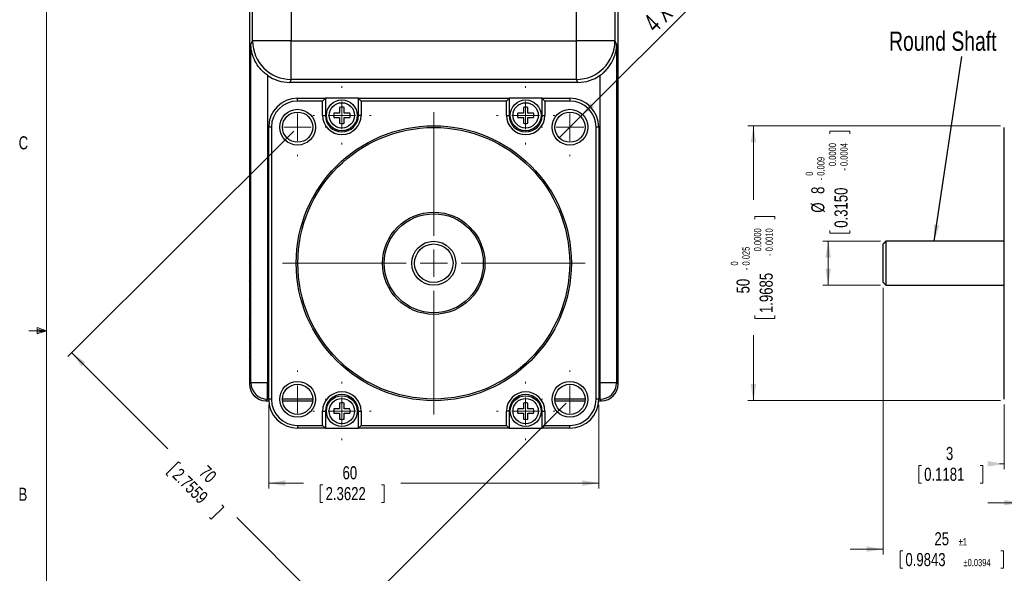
# Model space of a CAD drawing. Header units: millimetres. Extents: x 11 to 421, y 5 to 275.
# Tile 4 of 8: x 11 to 190, y 96 to 197. Entities that reach past the tile are written whole.
import ezdxf

# ---------------------------------------------------------------- set-up
doc = ezdxf.new("R2010")
doc.units = ezdxf.units.MM
doc.styles.add('SLDTEXTSTYLE0', font='TXT', dxfattribs={"width": 0.75})
doc.styles.add('SLDTEXTSTYLE3', font='TXT', dxfattribs={"width": 0.666667})
doc.dimstyles.new('SLDDIMSTYLE1', dxfattribs={"dimtxt": 2.38125, "dimasz": 3, "dimexe": 0, "dimexo": 0.0625, "dimgap": 0.595313, "dimtad": 0, "dimrnd": 1e-09, "dimzin": 12, "dimdsep": 46, "dimtxsty": 'SLDTEXTSTYLE0', "dimsah": 1, "dimcen": 0.09, "dimadec": 0, "dimazin": 0, "dimtfac": 1, "dimtofl": 0, "dimtmove": 0, "dimatfit": 3, "dimfxl": 1, "dimtolj": 1, "dimtzin": 12, "dimarcsym": 0})
doc.dimstyles.new('SLDDIMSTYLE2', dxfattribs={"dimtxt": 3.5, "dimasz": 3, "dimexe": 0, "dimexo": 0.0625, "dimgap": 0.875, "dimtad": 2, "dimrnd": 1e-09, "dimzin": 4, "dimdsep": 46, "dimtxsty": 'SLDTEXTSTYLE0', "dimsah": 1, "dimcen": 0.09, "dimadec": 0, "dimazin": 0, "dimtfac": 1, "dimtmove": 0, "dimatfit": 3, "dimfxl": 1, "dimtolj": 1, "dimtzin": 12, "dimarcsym": 0})
doc.dimstyles.new('SLDDIMSTYLE3', dxfattribs={"dimtxt": 2.38125, "dimasz": 3, "dimexe": 0, "dimexo": 0.0625, "dimgap": 0.595313, "dimtad": 0, "dimdec": 3, "dimrnd": 1e-09, "dimzin": 12, "dimdsep": 46, "dimtxsty": 'SLDTEXTSTYLE0', "dimsah": 1, "dimcen": 0.09, "dimadec": 0, "dimazin": 0, "dimtol": 1, "dimtm": 0.009, "dimtfac": 1.8, "dimtdec": 3, "dimtofl": 0, "dimtmove": 0, "dimatfit": 3, "dimfxl": 1, "dimtolj": 1, "dimtzin": 0, "dimarcsym": 0})
doc.dimstyles.new('SLDDIMSTYLE4', dxfattribs={"dimtxt": 2.38125, "dimasz": 3, "dimexe": 0, "dimexo": 0.0625, "dimgap": 0.595313, "dimtad": 0, "dimrnd": 1e-09, "dimzin": 12, "dimdsep": 46, "dimtxsty": 'SLDTEXTSTYLE0', "dimsah": 1, "dimcen": 0.09, "dimadec": 0, "dimazin": 0, "dimtfac": 1, "dimtofl": 0, "dimtmove": 0, "dimatfit": 3, "dimfxl": 1, "dimtolj": 1, "dimtzin": 12, "dimarcsym": 0})
doc.dimstyles.new('SLDDIMSTYLE5', dxfattribs={"dimtxt": 2.38125, "dimasz": 3, "dimexe": 0, "dimexo": 0.0625, "dimgap": 0.595313, "dimtad": 0, "dimdec": 1, "dimrnd": 1e-09, "dimzin": 12, "dimdsep": 46, "dimtxsty": 'SLDTEXTSTYLE0', "dimsah": 1, "dimcen": 0.09, "dimadec": 0, "dimazin": 0, "dimtol": 1, "dimtp": 1, "dimtm": 1, "dimtfac": 1, "dimtdec": 0, "dimtofl": 0, "dimtmove": 0, "dimatfit": 3, "dimfxl": 1, "dimtolj": 1, "dimarcsym": 0})
doc.dimstyles.new('SLDDIMSTYLE7', dxfattribs={"dimtxt": 2.38125, "dimasz": 3, "dimexe": 0, "dimexo": 0.0625, "dimgap": 0.595313, "dimtad": 0, "dimdec": 3, "dimrnd": 1e-09, "dimzin": 12, "dimdsep": 46, "dimtxsty": 'SLDTEXTSTYLE0', "dimsah": 1, "dimcen": 0.09, "dimadec": 0, "dimazin": 0, "dimtol": 1, "dimtm": 0.025, "dimtfac": 0.555556, "dimtdec": 3, "dimtofl": 0, "dimtmove": 0, "dimatfit": 3, "dimfxl": 1, "dimtolj": 1, "dimtzin": 0, "dimarcsym": 0})
doc.dimstyles.new('SLDDIMSTYLE8', dxfattribs={"dimtxt": 0, "dimasz": 3, "dimexe": 0, "dimexo": 0.0625, "dimgap": 0, "dimtad": 0, "dimtih": 1, "dimtoh": 1, "dimdec": 0, "dimrnd": 1e-09, "dimzin": 0, "dimdsep": 46, "dimtxsty": 'Standard', "dimsah": 1, "dimcen": 0.09, "dimadec": 0, "dimazin": 0, "dimtfac": 3, "dimtdec": 0, "dimtofl": 0, "dimtmove": 0, "dimatfit": 3, "dimfxl": 1, "dimtolj": 1, "dimtzin": 0, "dimarcsym": 0})

# ---------------------------------------------------------------- blocks, each defined once
blk = doc.blocks.new('*D5')
at = {"color": 7, "linetype": 'Continuous', "lineweight": 0}
for p, q in [((56.29, 126.68), (56.29, 111.43)), ((116.29, 126.68), (116.29, 111.43)), ((56.29, 112.43), (62.63, 112.43)), ((65.67, 112.14), (65.67, 108.93)), ((65.67, 112.14), (66.15, 112.14)), ((77.27, 112.14), (76.79, 112.14)), ((77.27, 112.14), (77.27, 108.93)), ((116.29, 112.43), (80.31, 112.43)), ((65.67, 108.93), (66.15, 108.93)), ((77.27, 108.93), (76.79, 108.93))]:
    blk.add_line(p, q, dxfattribs=at)
for points in [[(56.29, 112.43), (59.29, 111.93), (59.29, 112.93)], [(116.29, 112.43), (113.29, 112.93), (113.29, 111.93)]]:
    blk.add_solid(points, dxfattribs=at)
at = {"color": 7, "linetype": 'Continuous', "lineweight": 0, "char_height": 2.381, "attachment_point": 1, "style": 'SLDTEXTSTYLE0'}
for s, insert in [('60', (69.71, 115.5)), ('2.3622', (66.63, 111.71))]:
    blk.add_mtext(s, dxfattribs=dict(at, insert=insert))
blk = doc.blocks.new('*D6')
at = {"color": 7, "linetype": 'Continuous', "lineweight": 0}
for p, q in [((60.83, 176.47), (19.8, 135.44)), ((20.51, 136.15), (37.98, 118.68)), ((110.33, 126.97), (69.3, 85.94)), ((39.92, 116.33), (37.65, 114.06)), ((39.92, 116.33), (40.27, 115.99)), ((37.65, 114.06), (37.99, 113.71)), ((48.13, 108.12), (45.86, 105.85)), ((48.13, 108.12), (47.79, 108.46)), ((45.86, 105.85), (45.52, 106.19)), ((70.01, 86.65), (50.48, 106.18))]:
    blk.add_line(p, q, dxfattribs=at)
for points in [[(20.51, 136.15), (22.28, 133.67), (22.98, 134.38)], [(70.01, 86.65), (68.24, 89.12), (67.53, 88.42)]]:
    blk.add_solid(points, dxfattribs=at)
at = {"color": 7, "linetype": 'Continuous', "lineweight": 0, "char_height": 2.381, "attachment_point": 1, "rotation": 315, "style": 'SLDTEXTSTYLE0'}
for s, insert in [('2.7559', (40.3, 115.34)), ('70', (45.15, 115.84))]:
    blk.add_mtext(s, dxfattribs=dict(at, insert=insert))
blk = doc.blocks.new('*D7')
at = {"color": 7, "linetype": 'Continuous', "lineweight": 0}
for q in [(161.41, 227.55), (109.09, 175.23)]:
    blk.add_line((112.98, 179.12), q, dxfattribs=at)
blk.add_solid([(112.98, 179.12), (115.45, 180.89), (114.75, 181.59)], dxfattribs=at)
at = {"color": 7, "linetype": 'Continuous', "lineweight": 0, "char_height": 3.5, "attachment_point": 1, "rotation": 45}
for s, insert, style in [(' THRU HOLE', (139.03, 211.55), 'SLDTEXTSTYLE0'), ('5.50', (132.63, 205.15), 'SLDTEXTSTYLE0'), ('%%c', (128.9, 201.42), 'SLDTEXTSTYLE0'), ('4 X', (124.11, 196.7), 'SLDTEXTSTYLE3')]:
    blk.add_mtext(s, dxfattribs=dict(at, insert=insert, style=style))
blk = doc.blocks.new('SW_CENTERMARKSYMBOL_0')
at = {"color": 0, "linetype": 'Continuous', "lineweight": 0}
for p, q in [((0, 5), (0, 27.5)), ((0, 0), (0, 2.5)), ((-5, 0), (-27.5, 0)), ((0, 0), (-2.5, 0)), ((0, 0), (0, -2.5)), ((0, 0), (2.5, 0)), ((5, 0), (27.5, 0)), ((0, -5), (0, -27.5))]:
    blk.add_line(p, q, dxfattribs=at)
blk = doc.blocks.new('SW_CENTERMARKSYMBOL_1')
at = {"color": 0, "linetype": 'Continuous', "lineweight": 0}
for p, q in [((0, 5), (0, 5.25)), ((0, 0), (0, 2.5)), ((-5, 0), (-5.25, 0)), ((0, 0), (-2.5, 0)), ((0, 0), (0, -2.5)), ((0, 0), (2.5, 0)), ((5, 0), (5.25, 0)), ((0, -5), (0, -5.25))]:
    blk.add_line(p, q, dxfattribs=at)
blk = doc.blocks.new('SW_CENTERMARKSYMBOL_2')
at = {"color": 0, "linetype": 'Continuous', "lineweight": 0}
for p, q in [((0, 5), (0, 5.25)), ((0, 0), (0, 2.5)), ((-5, 0), (-5.25, 0)), ((0, 0), (-2.5, 0)), ((0, 0), (0, -2.5)), ((0, 0), (2.5, 0)), ((5, 0), (5.25, 0)), ((0, -5), (0, -5.25))]:
    blk.add_line(p, q, dxfattribs=at)
blk = doc.blocks.new('SW_CENTERMARKSYMBOL_3')
at = {"color": 0, "linetype": 'Continuous', "lineweight": 0}
for p, q in [((0, 5), (0, 5.25)), ((0, 0), (0, 2.5)), ((-5, 0), (-5.25, 0)), ((0, 0), (-2.5, 0)), ((0, 0), (0, -2.5)), ((0, 0), (2.5, 0)), ((5, 0), (5.25, 0)), ((0, -5), (0, -5.25))]:
    blk.add_line(p, q, dxfattribs=at)
blk = doc.blocks.new('SW_CENTERMARKSYMBOL_4')
at = {"color": 0, "linetype": 'Continuous', "lineweight": 0}
for p, q in [((0, 5), (0, 5.25)), ((0, 0), (0, 2.5)), ((-5, 0), (-5.25, 0)), ((0, 0), (-2.5, 0)), ((0, 0), (0, -2.5)), ((0, 0), (2.5, 0)), ((5, 0), (5.25, 0)), ((0, -5), (0, -5.25))]:
    blk.add_line(p, q, dxfattribs=at)
blk = doc.blocks.new('SW_CENTERMARKSYMBOL_5')
at = {"color": 0, "linetype": 'Continuous', "lineweight": 0}
for p, q in [((0, 5), (0, 5.3)), ((0, 0), (0, 2.5)), ((-5, 0), (-5.3, 0)), ((0, 0), (-2.5, 0)), ((0, 0), (0, -2.5)), ((0, 0), (2.5, 0)), ((5, 0), (5.3, 0)), ((0, -5), (0, -5.3))]:
    blk.add_line(p, q, dxfattribs=at)
blk = doc.blocks.new('SW_CENTERMARKSYMBOL_6')
at = {"color": 0, "linetype": 'Continuous', "lineweight": 0}
for p, q in [((0, 5), (0, 5.3)), ((0, 0), (0, 2.5)), ((-5, 0), (-5.3, 0)), ((0, 0), (-2.5, 0)), ((0, 0), (0, -2.5)), ((0, 0), (2.5, 0)), ((5, 0), (5.3, 0)), ((0, -5), (0, -5.3))]:
    blk.add_line(p, q, dxfattribs=at)
blk = doc.blocks.new('SW_CENTERMARKSYMBOL_7')
at = {"color": 0, "linetype": 'Continuous', "lineweight": 0}
for p, q in [((0, 5), (0, 5.3)), ((0, 0), (0, 2.5)), ((-5, 0), (-5.3, 0)), ((0, 0), (-2.5, 0)), ((0, 0), (0, -2.5)), ((0, 0), (2.5, 0)), ((5, 0), (5.3, 0)), ((0, -5), (0, -5.3))]:
    blk.add_line(p, q, dxfattribs=at)
blk = doc.blocks.new('SW_CENTERMARKSYMBOL_8')
at = {"color": 0, "linetype": 'Continuous', "lineweight": 0}
for p, q in [((0, 5), (0, 5.3)), ((0, 0), (0, 2.5)), ((-5, 0), (-5.3, 0)), ((0, 0), (-2.5, 0)), ((0, 0), (0, -2.5)), ((0, 0), (2.5, 0)), ((5, 0), (5.3, 0)), ((0, -5), (0, -5.3))]:
    blk.add_line(p, q, dxfattribs=at)
blk = doc.blocks.new('*D26')
at = {"color": 7, "linetype": 'Continuous', "lineweight": 0}
for p, q in [((158.25, 176.44), (161.88, 176.44)), ((158.25, 176.44), (158.25, 175.96)), ((161.88, 176.44), (161.88, 175.96)), ((158.25, 157.91), (158.25, 158.4)), ((158.25, 157.91), (161.88, 157.91)), ((161.88, 157.91), (161.88, 158.4)), ((167.46, 156.43), (156.96, 156.43)), ((157.96, 148.43), (157.96, 156.43)), ((167.46, 148.43), (156.96, 148.43))]:
    blk.add_line(p, q, dxfattribs=at)
for points in [[(157.96, 156.43), (157.46, 153.43), (158.46, 153.43)], [(157.96, 148.43), (158.46, 151.43), (157.46, 151.43)]]:
    blk.add_solid(points, dxfattribs=at)
at = {"color": 7, "linetype": 'Continuous', "lineweight": 0, "attachment_point": 1, "rotation": 90, "style": 'SLDTEXTSTYLE0'}
for s, insert, char_height in [('0.0000', (158.07, 170.1), 1.323), ('0.0004', (160.17, 170.1), 1.323), ('0.009', (155.97, 168.34), 1.323), ('0', (153.87, 168.34), 1.32), ('0.3150', (159.1, 158.88), 2.381), ('-', (160.17, 169.28), 1.32), ('8', (154.89, 165.03), 2.38), ('-', (155.97, 167.51), 1.32), ('%%c', (154.89, 161.62), 2.381)]:
    blk.add_mtext(s, dxfattribs=dict(at, insert=insert, char_height=char_height))
blk = doc.blocks.new('*D31')
at = {"color": 7, "linetype": 'Continuous', "lineweight": 0}
for p, q in [((192.96, 126.68), (192.96, 107.87)), ((198.96, 121.43), (198.96, 107.87)), ((192.96, 108.87), (186.96, 108.87)), ((198.96, 108.87), (204.17, 108.87)), ((207.21, 108.59), (207.21, 105.37)), ((207.21, 108.59), (207.69, 108.59)), ((218.81, 108.59), (218.33, 108.59)), ((218.81, 108.59), (218.81, 105.37)), ((207.21, 105.37), (207.69, 105.37)), ((218.81, 105.37), (218.33, 105.37))]:
    blk.add_line(p, q, dxfattribs=at)
for points in [[(192.96, 108.87), (189.96, 109.37), (189.96, 108.37)], [(198.96, 108.87), (201.96, 108.37), (201.96, 109.37)]]:
    blk.add_solid(points, dxfattribs=at)
at = {"color": 7, "linetype": 'Continuous', "lineweight": 0, "attachment_point": 1, "style": 'SLDTEXTSTYLE0'}
for s, insert, char_height in [('6', (212.13, 111.94), 2.38), ('0.2362', (208.17, 108.16), 2.381)]:
    blk.add_mtext(s, dxfattribs=dict(at, insert=insert, char_height=char_height))
blk = doc.blocks.new('*D32')
at = {"color": 7, "linetype": 'Continuous', "lineweight": 0}
for p, q in [((167.96, 147.93), (167.96, 99.43)), ((192.96, 126.68), (192.96, 99.43)), ((167.96, 100.43), (161.96, 100.43)), ((192.96, 100.43), (198.96, 100.43)), ((171.02, 100.14), (171.02, 96.93)), ((171.02, 100.14), (171.51, 100.14)), ((189.84, 100.14), (189.36, 100.14)), ((189.84, 100.14), (189.84, 96.93)), ((171.02, 96.93), (171.51, 96.93)), ((189.84, 96.93), (189.36, 96.93))]:
    blk.add_line(p, q, dxfattribs=at)
for points in [[(167.96, 100.43), (164.96, 100.93), (164.96, 99.93)], [(192.96, 100.43), (195.96, 99.93), (195.96, 100.93)]]:
    blk.add_solid(points, dxfattribs=at)
at = {"color": 7, "linetype": 'Continuous', "lineweight": 0, "attachment_point": 1, "style": 'SLDTEXTSTYLE0'}
for s, insert, char_height in [('25', (177.27, 103.5), 2.381), ('±1', (181.66, 102.42), 1.323), ('0.9843', (171.99, 99.71), 2.381), ('±0.0394', (182.54, 98.64), 1.323)]:
    blk.add_mtext(s, dxfattribs=dict(at, insert=insert, char_height=char_height))
blk = doc.blocks.new('*D33')
at = {"color": 7, "linetype": 'Continuous', "lineweight": 0}
for p, q in [((189.96, 126.73), (189.96, 114.94)), ((192.96, 126.68), (192.96, 114.94)), ((174.43, 115.66), (174.43, 112.45)), ((174.43, 115.66), (174.92, 115.66)), ((186.04, 115.66), (185.56, 115.66)), ((186.04, 115.66), (186.04, 112.45)), ((189.96, 115.94), (189.08, 115.94)), ((192.96, 115.94), (198.96, 115.94)), ((174.43, 112.45), (174.92, 112.45)), ((186.04, 112.45), (185.56, 112.45))]:
    blk.add_line(p, q, dxfattribs=at)
for points in [[(189.96, 115.94), (186.96, 116.44), (186.96, 115.44)], [(192.96, 115.94), (195.96, 115.44), (195.96, 116.44)]]:
    blk.add_solid(points, dxfattribs=at)
at = {"color": 7, "linetype": 'Continuous', "lineweight": 0, "attachment_point": 1, "style": 'SLDTEXTSTYLE0'}
for s, insert, char_height in [('3', (179.36, 119.01), 2.38), ('0.1181', (175.4, 115.23), 2.381)]:
    blk.add_mtext(s, dxfattribs=dict(at, insert=insert, char_height=char_height))
blk = doc.blocks.new('*D35')
at = {"color": 7, "linetype": 'Continuous', "lineweight": 0}
for p, q in [((189.26, 177.43), (143.37, 177.43)), ((144.37, 177.43), (144.37, 163.97)), ((144.65, 160.93), (148.29, 160.93)), ((144.65, 160.93), (144.65, 160.45)), ((148.29, 160.93), (148.29, 160.45)), ((144.65, 142.4), (144.65, 142.89)), ((144.65, 142.4), (148.29, 142.4)), ((148.29, 142.4), (148.29, 142.89)), ((144.37, 127.43), (144.37, 139.37)), ((189.26, 127.43), (143.37, 127.43))]:
    blk.add_line(p, q, dxfattribs=at)
for points in [[(144.37, 177.43), (143.87, 174.43), (144.87, 174.43)], [(144.37, 127.43), (144.87, 130.43), (143.87, 130.43)]]:
    blk.add_solid(points, dxfattribs=at)
at = {"color": 7, "linetype": 'Continuous', "lineweight": 0, "attachment_point": 1, "rotation": 90, "style": 'SLDTEXTSTYLE0'}
for s, insert, char_height in [('0.0000', (144.47, 154.59), 1.323), ('0.0010', (146.57, 154.59), 1.323), ('0.025', (142.37, 152.01), 1.323), ('-', (146.57, 153.77), 1.32), ('0', (140.27, 152.01), 1.32), ('1.9685', (145.5, 143.37), 2.381), ('50', (141.3, 146.94), 2.381), ('-', (142.37, 151.18), 1.32)]:
    blk.add_mtext(s, dxfattribs=dict(at, insert=insert, char_height=char_height))

msp = doc.modelspace()

# ---------------------------------------------------------------- linework, layer by layer
at = {"color": 7, "linetype": 'Continuous', "lineweight": 0}
for p, q in [((15.9068, 270.3087), (15.9068, 9.9587)), ((15.9068, 140.1337), (12.7318, 140.1337)), ((14.2004, 140.7435), (14.2004, 139.5602)), ((15.9068, 140.1337), (14.2004, 140.7435)), ((15.9068, 140.1337), (14.2004, 140.3632)), ((15.9068, 140.1337), (14.2004, 139.8718)), ((15.9068, 140.1337), (14.2004, 139.5602))]:
    msp.add_line(p, q, dxfattribs=at)
at = {"color": 7, "linetype": 'Continuous', "lineweight": 30}
for p, q in [((52.7854, 227.4273), (52.7854, 130.4258)), ((52.7854, 227.4102), (52.7854, 152.6262)), ((119.7854, 130.4258), (119.7854, 227.4273)), ((119.7854, 152.6262), (119.7854, 227.4102)), ((53.3706, 192.857), (53.3706, 199.2262)), ((60.3695, 199.2262), (60.3695, 192.857)), ((112.2014, 192.857), (112.2014, 199.2262)), ((119.2003, 199.2262), (119.2003, 192.857)), ((53.0536, 192.2229), (53.3706, 192.857)), ((53.0536, 130.6939), (53.0536, 192.2229)), ((60.3695, 192.857), (53.3706, 192.857)), ((60.3695, 185.8613), (60.3695, 192.857)), ((60.3695, 192.857), (112.2014, 192.857)), ((112.2014, 185.8613), (112.2014, 192.857)), ((119.2003, 192.857), (112.2014, 192.857)), ((119.2003, 192.857), (119.5173, 192.2229)), ((119.5173, 192.2229), (119.5173, 130.6939)), ((56.0531, 186.6164), (56.0531, 130.6939)), ((116.5177, 130.6939), (116.5177, 186.6164)), ((60.3695, 185.8613), (60.1018, 185.3258)), ((112.469, 185.3258), (60.1018, 185.3258)), ((112.2014, 185.8613), (60.3695, 185.8613)), ((112.469, 185.3258), (112.2014, 185.8613)), ((61.5367, 181.9262), (61.5367, 182.4262)), ((61.5367, 182.4262), (66.5854, 182.4262)), ((66.0854, 181.9262), (61.5367, 181.9262)), ((66.0854, 181.9262), (66.5854, 182.4262)), ((66.0854, 179.3262), (66.0854, 181.9262)), ((66.5854, 182.4262), (66.5854, 179.3262)), ((72.5854, 182.4262), (66.5854, 182.4262)), ((69.171, 180.7678), (69.171, 179.7154)), ((69.9999, 179.7154), (69.9999, 180.7678)), ((73.0854, 181.9262), (72.5854, 182.4262)), ((72.5854, 182.4262), (99.9854, 182.4262)), ((72.5854, 179.3262), (72.5854, 182.4262)), ((73.0854, 181.9262), (73.0854, 179.3262)), ((99.4854, 181.9262), (73.0854, 181.9262)), ((99.4854, 181.9262), (99.9854, 182.4262)), ((99.4854, 179.3262), (99.4854, 181.9262)), ((99.9854, 182.4262), (99.9854, 179.3262)), ((105.9854, 182.4262), (99.9854, 182.4262)), ((102.571, 180.7678), (102.571, 179.7154)), ((103.3999, 179.7154), (103.3999, 180.7678)), ((105.9854, 179.3262), (105.9854, 182.4262)), ((105.9854, 182.4262), (106.4854, 181.9262)), ((105.9854, 182.4262), (111.0342, 182.4262)), ((106.4854, 181.9262), (106.4854, 179.3262)), ((111.0342, 181.9262), (106.4854, 181.9262)), ((111.0342, 182.4262), (111.0342, 181.9262)), ((66.0854, 179.3262), (66.5854, 179.3262)), ((69.171, 179.7154), (68.1368, 179.7154)), ((68.1368, 178.937), (69.171, 178.937)), ((69.171, 178.937), (69.171, 177.8846)), ((71.0341, 179.7154), (69.9999, 179.7154)), ((69.9999, 177.8846), (69.9999, 178.937)), ((69.9999, 178.937), (71.0341, 178.937)), ((73.0854, 179.3262), (72.5854, 179.3262)), ((99.4854, 179.3262), (99.9854, 179.3262)), ((102.571, 179.7154), (101.5368, 179.7154)), ((101.5368, 178.937), (102.571, 178.937)), ((102.571, 178.937), (102.571, 177.8846)), ((104.4341, 179.7154), (103.3999, 179.7154)), ((103.3999, 177.8846), (103.3999, 178.937)), ((103.3999, 178.937), (104.4341, 178.937)), ((105.9854, 179.3262), (106.4854, 179.3262)), ((56.2854, 127.6775), (56.2854, 177.175)), ((56.7854, 177.175), (56.2854, 177.175)), ((56.7854, 177.175), (56.7854, 127.6775)), ((115.7854, 127.6775), (115.7854, 177.175)), ((116.2854, 177.175), (115.7854, 177.175)), ((116.2854, 177.175), (116.2854, 127.6775)), ((189.9642, 152.4262), (189.9642, 177.1262)), ((167.9642, 152.4262), (167.9642, 155.9262)), ((168.4642, 156.4262), (168.4642, 152.4262)), ((52.917, 152.4257), (52.7854, 152.6262)), ((119.6538, 152.4257), (119.7854, 152.6262)), ((167.9642, 148.9262), (167.9642, 152.4262)), ((168.4642, 152.4262), (168.4642, 148.4262)), ((189.9642, 127.7262), (189.9642, 152.4262)), ((52.7854, 149.2262), (52.917, 149.4267)), ((52.7854, 149.2262), (52.7854, 145.6262)), ((119.7854, 149.2262), (119.6538, 149.4267)), ((119.7854, 145.6262), (119.7854, 149.2262)), ((52.917, 145.4257), (52.7854, 145.6262)), ((119.6538, 145.4257), (119.7854, 145.6262)), ((52.7854, 142.2262), (52.917, 142.4267)), ((52.7854, 142.2262), (52.7854, 138.6262)), ((119.7854, 142.2262), (119.6538, 142.4267)), ((119.7854, 138.6262), (119.7854, 142.2262)), ((52.917, 138.4257), (52.7854, 138.6262)), ((119.6538, 138.4257), (119.7854, 138.6262)), ((52.7854, 135.2262), (52.917, 135.4267)), ((52.7854, 135.2262), (52.7854, 130.4258)), ((119.7854, 135.2262), (119.6538, 135.4267)), ((119.7854, 130.4258), (119.7854, 135.2262)), ((52.7854, 130.4258), (53.0536, 130.6939)), ((56.0531, 130.6939), (53.0536, 130.6939)), ((56.0531, 127.6944), (56.0531, 130.6939)), ((56.0531, 130.6939), (56.2854, 130.6939)), ((116.2854, 130.6939), (116.5177, 130.6939)), ((116.5177, 127.6944), (116.5177, 130.6939)), ((119.5173, 130.6939), (116.5177, 130.6939)), ((119.5173, 130.6939), (119.7854, 130.4258)), ((56.0531, 127.6944), (55.785, 127.4262)), ((55.785, 127.4262), (56.2914, 127.4262)), ((55.785, 127.4262), (56.2914, 127.4262)), ((56.2854, 127.6944), (56.0531, 127.6944)), ((56.7854, 127.6775), (56.2854, 127.6775)), ((64.2866, 127.6944), (58.7867, 127.6944)), ((58.7982, 127.4262), (64.2752, 127.4262)), ((58.7982, 127.4262), (64.2752, 127.4262)), ((113.7841, 127.6944), (108.2842, 127.6944)), ((108.2957, 127.4262), (113.7727, 127.4262)), ((108.2957, 127.4262), (113.7727, 127.4262)), ((116.2854, 127.6775), (115.7854, 127.6775)), ((116.2794, 127.4262), (116.7859, 127.4262)), ((116.2794, 127.4262), (116.7859, 127.4262)), ((116.5177, 127.6944), (116.2854, 127.6944)), ((116.7859, 127.4262), (116.5177, 127.6944)), ((66.0854, 122.9262), (66.0854, 125.5262)), ((66.0854, 125.5262), (66.5854, 125.5262)), ((66.5854, 125.5262), (66.5854, 122.4262)), ((69.171, 125.9154), (68.1368, 125.9154)), ((69.171, 126.9678), (69.171, 125.9154)), ((69.9999, 125.9154), (69.9999, 126.9678)), ((71.0341, 125.9154), (69.9999, 125.9154)), ((72.5854, 122.4262), (72.5854, 125.5262)), ((72.5854, 125.5262), (73.0854, 125.5262)), ((73.0854, 125.5262), (73.0854, 122.9262)), ((99.4854, 122.9262), (99.4854, 125.5262)), ((99.9854, 125.5262), (99.4854, 125.5262)), ((99.9854, 125.5262), (99.9854, 122.4262)), ((102.571, 125.9154), (101.5368, 125.9154)), ((102.571, 126.9678), (102.571, 125.9154)), ((103.3999, 125.9154), (103.3999, 126.9678)), ((104.4341, 125.9154), (103.3999, 125.9154)), ((105.9854, 122.4262), (105.9854, 125.5262)), ((105.9854, 125.5262), (106.4854, 125.5262)), ((106.4854, 125.5262), (106.4854, 122.9262)), ((68.1368, 125.137), (69.171, 125.137)), ((69.171, 125.137), (69.171, 124.0846)), ((69.9999, 124.0846), (69.9999, 125.137)), ((69.9999, 125.137), (71.0341, 125.137)), ((101.5368, 125.137), (102.571, 125.137)), ((102.571, 125.137), (102.571, 124.0846)), ((103.3999, 124.0846), (103.3999, 125.137)), ((103.3999, 125.137), (104.4341, 125.137)), ((61.5367, 122.9262), (66.0854, 122.9262)), ((61.5367, 122.9262), (61.5367, 122.4262)), ((66.5854, 122.4262), (61.5367, 122.4262)), ((66.0854, 122.9262), (66.5854, 122.4262)), ((66.5854, 122.4262), (72.5854, 122.4262)), ((72.5854, 122.4262), (73.0854, 122.9262)), ((99.9854, 122.4262), (72.5854, 122.4262)), ((73.0854, 122.9262), (99.4854, 122.9262)), ((99.9854, 122.4262), (99.4854, 122.9262)), ((99.9854, 122.4262), (105.9854, 122.4262)), ((105.9854, 122.4262), (106.4854, 122.9262)), ((111.0342, 122.4262), (105.9854, 122.4262)), ((106.4854, 122.9262), (111.0342, 122.9262)), ((111.0342, 122.4262), (111.0342, 122.9262))]:
    msp.add_line(p, q, dxfattribs=at)
for centre, radius in [((69.5854, 179.3262), 2.8), ((69.5854, 179.3262), 2.3), ((102.9854, 179.3262), 2.8), ((102.9854, 179.3262), 2.3), ((61.5367, 177.175), 3.25), ((61.5367, 177.175), 2.75), ((111.0342, 177.175), 3.25), ((111.0342, 177.175), 2.75), ((86.2854, 152.4262), 25), ((86.2854, 152.4262), 24.7), ((86.2854, 152.4262), 9.3), ((86.2854, 152.4262), 9), ((86.2854, 152.4262), 4), ((86.2854, 152.4262), 3.5), ((61.5367, 127.6775), 3.25), ((111.0342, 127.6775), 3.25), ((61.5367, 127.6775), 2.75), ((111.0342, 127.6775), 2.75), ((69.5854, 125.5262), 2.8), ((69.5854, 125.5262), 2.3), ((102.9854, 125.5262), 2.8), ((102.9854, 125.5262), 2.3)]:
    msp.add_circle(centre, radius, dxfattribs=at)
for centre, radius, start, end in [((60.3728, 192.8636), 7.0023, 180.053516, 269.97267), ((112.198, 192.8636), 7.0023, 270.02733, 359.946484), ((61.5367, 177.175), 5.2513, 90, 180), ((61.5367, 177.175), 4.7513, 90, 180), ((69.5854, 179.3262), 1.5, 73.960484, 106.039516), ((102.9854, 179.3262), 1.5, 73.960484, 106.039516), ((111.0342, 177.175), 5.2513, 0, 90), ((111.0342, 177.175), 4.7513, 0, 90), ((69.5854, 179.3262), 3.5, 180, 0), ((69.5854, 179.3262), 3, 180, 0), ((69.5854, 179.3262), 1.5, 164.960484, 195.039516), ((69.5854, 179.3262), 1.5, 344.960484, 15.039516), ((102.9854, 179.3262), 3.5, 180, 0), ((102.9854, 179.3262), 3, 180, 0), ((102.9854, 179.3262), 1.5, 164.960484, 195.039516), ((102.9854, 179.3262), 1.5, 344.960484, 15.039516), ((69.5854, 179.3262), 1.5, 253.960484, 286.039516), ((102.9854, 179.3262), 1.5, 253.960484, 286.039516), ((56.0542, 130.695), 3.0006, 180.02029, 269.97971), ((116.5167, 130.695), 3.0006, 270.02029, 359.97971), ((69.5854, 125.5262), 3.5, 0, 180), ((102.9854, 125.5262), 3.5, 0, 180), ((61.5367, 127.6775), 5.2512, 180, 270), ((61.5367, 127.6775), 4.7512, 180, 270), ((69.5854, 125.5262), 3, 0, 180), ((102.9854, 125.5262), 3, 0, 180), ((111.0342, 127.6775), 4.7513, 270, 0), ((111.0342, 127.6775), 5.2513, 270, 0), ((69.5854, 125.5262), 1.5, 164.960484, 195.039516), ((69.5854, 125.5262), 1.5, 73.960484, 106.039516), ((69.5854, 125.5262), 1.5, 344.960484, 15.039516), ((102.9854, 125.5262), 1.5, 164.960484, 195.039516), ((102.9854, 125.5262), 1.5, 73.960484, 106.039516), ((102.9854, 125.5262), 1.5, 344.960484, 15.039516), ((69.5854, 125.5262), 1.5, 253.960484, 286.039516), ((102.9854, 125.5262), 1.5, 253.960484, 286.039516)]:
    msp.add_arc(centre, radius, start, end, dxfattribs=at)
for centre, major_axis, ratio, start_param, end_param in [((60.1061, 192.3301), (-3.1321, -6.2661), 0.9992388, 6.12962661, 6.74640657), ((112.4648, 192.3301), (-3.1321, 6.2661), 0.9992388, 2.67837139, 3.29515135), ((52.9163, 150.9262), (0, 1.5), 0.01745506, 3.16818233, 6.25659563), ((119.6545, 150.9262), (0, 1.5), 0.01745506, 0.02658968, 3.11500298), ((52.9163, 143.9262), (0, 1.5), 0.01745506, 3.16818233, 6.25659563), ((119.6545, 143.9262), (0, 1.5), 0.01745506, 0.02658968, 3.11500298), ((52.9163, 136.9262), (0, 1.5), 0.01745506, 3.16818233, 6.25659563), ((119.6545, 136.9262), (0, 1.5), 0.01745506, 0.02658968, 3.11500298), ((55.7859, 130.4267), (-2.122, -2.122), 0.99969546, 5.49793944, 7.06843118), ((55.7859, 130.4267), (-2.122, -2.122), 0.99969546, 5.49793944, 7.06843118), ((116.785, 130.4267), (2.122, -2.122), 0.99969546, 5.49793944, 7.06843118), ((116.785, 130.4267), (2.122, -2.122), 0.99969546, 5.49793944, 7.06843118)]:
    msp.add_ellipse(centre, major_axis=major_axis, ratio=ratio, start_param=start_param, end_param=end_param, dxfattribs=at)
for points in [[(56.0531, 186.6164), (55.8007, 186.7956), (55.5647, 186.9866), (55.1219, 187.3917), (54.9135, 187.6079), (54.3457, 188.2731), (54.0391, 188.7393), (53.5462, 189.7128), (53.3677, 190.2039), (53.1849, 190.9529), (53.1384, 191.2046), (53.0741, 191.713), (53.0565, 191.9697), (53.0536, 192.2229)], [(116.5177, 186.6164), (116.7702, 186.7956), (117.0062, 186.9866), (117.4489, 187.3917), (117.6574, 187.6079), (118.2252, 188.2731), (118.5317, 188.7393), (119.0247, 189.7128), (119.2032, 190.2039), (119.386, 190.9529), (119.4325, 191.2046), (119.4968, 191.713), (119.5143, 191.9697), (119.5173, 192.2229)]]:
    msp.add_open_spline(points, degree=3, knots=[0, 0, 0, 0, 0.125, 0.125, 0.25, 0.25, 0.5, 0.5, 0.75, 0.75, 0.875, 0.875, 1, 1, 1, 1], dxfattribs=at)
for points in [[(168.4642, 156.4262), (167.9642, 155.9262)], [(189.9642, 156.4262), (168.4642, 156.4262)], [(167.9642, 148.9262), (168.4642, 148.4262)], [(168.4642, 148.4262), (189.9642, 148.4262)]]:
    msp.add_open_spline(points, degree=1, dxfattribs=at)

# ---------------------------------------------------------------- block references
at = {"color": 7, "linetype": 'Continuous', "lineweight": 0}
for name, p in [('SW_CENTERMARKSYMBOL_5', (69.5854, 179.3262)), ('SW_CENTERMARKSYMBOL_6', (102.9854, 179.3262)), ('SW_CENTERMARKSYMBOL_2', (61.5367, 177.175)), ('SW_CENTERMARKSYMBOL_1', (111.0342, 177.175)), ('SW_CENTERMARKSYMBOL_0', (86.2854, 152.4262)), ('SW_CENTERMARKSYMBOL_3', (61.5367, 127.6775)), ('SW_CENTERMARKSYMBOL_4', (111.0342, 127.6775)), ('SW_CENTERMARKSYMBOL_8', (69.5854, 125.5262)), ('SW_CENTERMARKSYMBOL_7', (102.9854, 125.5262))]:
    msp.add_blockref(name, p, dxfattribs=at)

# ---------------------------------------------------------------- texts
at = {"color": 7, "linetype": 'Continuous', "lineweight": 0, "attachment_point": 1, "style": 'SLDTEXTSTYLE0'}
for s, insert, char_height in [('Round Shaft', (169.0299, 194.5775), 3.5), ('C', (10.8538, 175.5227), 2.3813), ('B', (10.8306, 111.5884), 2.3813)]:
    msp.add_mtext(s, dxfattribs=dict(at, insert=insert, char_height=char_height))

# ---------------------------------------------------------------- dimensions: what is measured, and where the dimension line sits
at = {"color": 7, "linetype": 'Continuous', "lineweight": 0}
dim = msp.add_diameter_dim_2p(p1=(109.0896, 175.2304), p2=(112.9787, 179.1195), text='4 X<> THRU HOLE', dimstyle='SLDDIMSTYLE2', dxfattribs=at)
dim.commit()
dim.dimension.update_dxf_attribs({"geometry": '*D7', "text_midpoint": (143.8686, 210.0094), "dimtype": 163})
for base, p1, p2, angle, dimstyle, picture, middle in [((70.0052, 86.6485), (61.5367, 177.175), (111.0342, 127.6775), 315, 'SLDDIMSTYLE1', '*D6', (44.2275, 112.4262)), ((144.3676, 177.4262), (190.2642, 127.4262), (190.2642, 177.4262), 90, 'SLDDIMSTYLE7', '*D35', (144.3676, 151.6693))]:
    dim = msp.add_linear_dim(base=base, p1=p1, p2=p2, angle=angle, dimstyle=dimstyle, dxfattribs=at)
    dim.commit()
    dim.dimension.update_dxf_attribs({"geometry": picture, "text_midpoint": middle, "dimtype": 160})
dim = msp.add_linear_dim(base=(157.9642, 148.4262), p1=(168.4642, 156.4262), p2=(168.4642, 148.4262), angle=90, text='%%c<>', dimstyle='SLDDIMSTYLE3', dxfattribs=at)
dim.commit()
dim.dimension.update_dxf_attribs({"geometry": '*D26', "text_midpoint": (157.9642, 166.9879), "dimtype": 160})
for base, p1, p2, dimstyle, picture, middle in [((167.9642, 100.4262), (192.9642, 127.6775), (167.9642, 148.9262), 'SLDDIMSTYLE5', '*D32', (180.2374, 100.4262)), ((56.2854, 112.4262), (116.2854, 127.6775), (56.2854, 127.6775), 'SLDDIMSTYLE1', '*D5', (71.4717, 112.4262)), ((189.9642, 115.9435), (192.9642, 127.6775), (189.9642, 127.7262), 'SLDDIMSTYLE4', '*D33', (180.2374, 115.9435)), ((198.9642, 108.8714), (192.9642, 127.6775), (198.9642, 122.4262), 'SLDDIMSTYLE4', '*D31', (213.0105, 108.8714))]:
    dim = msp.add_linear_dim(base=base, p1=p1, p2=p2, dimstyle=dimstyle, dxfattribs=at)
    dim.commit()
    dim.dimension.update_dxf_attribs({"geometry": picture, "text_midpoint": middle, "dimtype": 160})

# ---------------------------------------------------------------- leaders
msp.add_leader([(177.2253, 156.4262), (182.26, 190.0632)], dimstyle='SLDDIMSTYLE8', dxfattribs=at)

doc.saveas('drawing.dxf')
